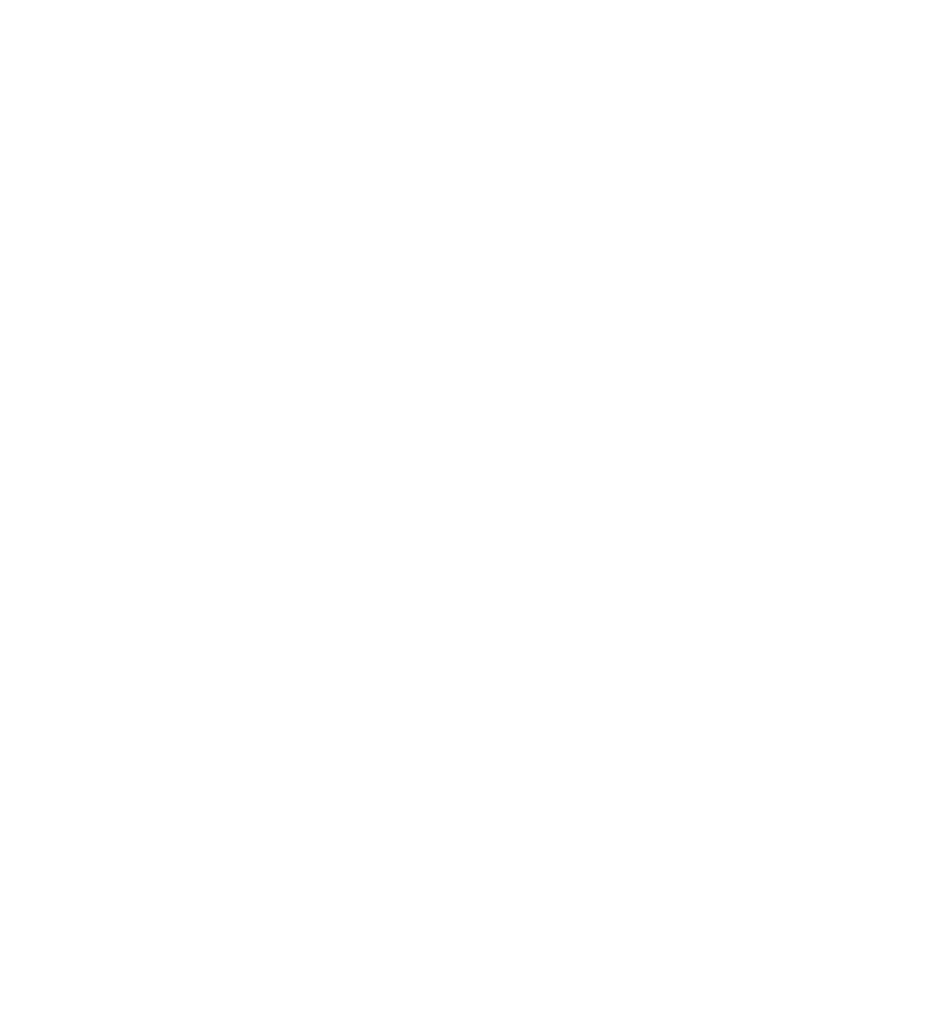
# Model space of a CAD drawing. Extents: x -7650383 to 4934791, y -137560 to 1826789.
# Tile 81 of 122: x 356565 to 388908, y 469534 to 504706. Entities that reach past the tile are written whole.
import ezdxf

# ---------------------------------------------------------------- set-up
doc = ezdxf.new("R2010")
doc.units = 0
doc.header["$LTSCALE"] = 800
doc.header["$MEASUREMENT"] = 0
for name, color, linetype in [('GT_5', 4, 'CONTINUOUS'), ('T', 3, 'CONTINUOUS'), ('TEXT', 3, 'CONTINUOUS')]:
    doc.layers.add(name, color=color, linetype=linetype)
doc.styles.add('HTX11', font='O8111901')
doc.styles.add('ROMANS', font='ISO9.shx', dxfattribs={"width": 0.8})
doc.styles.add('S3', font='ROMANS1.SHX', dxfattribs={"width": 0.8})
doc.styles.get("Standard").update_dxf_attribs({"font": 'ISO9'})

msp = doc.modelspace()

# ---------------------------------------------------------------- texts
at = {"layer": 'GT_5', "insert": (302163, 471455.2), "char_height": 250, "width": 3752.816, "attachment_point": 1, "style": 'HTX11'}
msp.add_mtext('\\pi31.17;MONORAIL FOR LUB \\P\\pi465.69;OIL UNLOADING \\P\\pi1037.1;TOS:4.0M', dxfattribs=at)
at = {"layer": 'T', "attachment_point": 1, "style": 'S3'}
for s, insert, char_height, width in [('\\pi689.76;STAIRCASE \\P\\pi285.95;0.0M TO 9.0M', (270128.5, 504699.4, 207.7), 400, 3893.798), ('\\pi133.9;WALL AND RAMP TO \\P\\pi214.85;BE ERECTED AFTER \\P\\pi391.04;INSTALLATION OF \\P\\pi1314.8;TANK', (302075.3, 474706.1), 250, 3353.504), ('\\pi1004;STAIRCASE \\P\\pi609.76;0.0M TO 15.5M', (318108.1, 474310.3, 321285.2), 300, 3893.798)]:
    msp.add_mtext(s, dxfattribs=dict(at, insert=insert, char_height=char_height, width=width))
at = {"layer": 'TEXT', "attachment_point": 1}
for s, insert, char_height, width, style in [('\\pi582.83;STAIRCASE \\P\\pi26.639;0.0M TO 24.5M', (200677.9, 502195.3, 207.7), 400, 3679.946, 'S3'), ('\\pi47.325;CONDENSER WATER \\P\\pi201.61;BOX WITHDRAWAL \\P\\pi1224.5;SPACE', (231854.9, 492219.4), 300, 3557.507, 'S3'), ('\\pi605.64;MONORAIL FOR \\P\\pi102.78;HANDLING OF DMCW \\P\\pi257.07;(SG) PUMPS FROM \\P\\pi131.36;SOFIT OF EL. 9.0 M \\P\\pi1342.8;FLOOR.', (255170.5, 490016.6), 300, 3851.283, 'ROMANS'), ('\\pi816.75;MONORAIL FOR \\P\\pi199.61;HANDLING OF ACW & \\P\\pi348.18;DMCW PUMPS FROM \\P\\pi342.47;SOFIT OF EL. 9.0 M \\P\\pi1605.3;FLOOR', (269533.2, 478931.3), 300, 4273.502, 'ROMANS')]:
    msp.add_mtext(s, dxfattribs=dict(at, insert=insert, char_height=char_height, width=width, style=style))
at = {"layer": 'TEXT', "insert": (270033.3, 495242.1), "char_height": 300, "width": 3862.628, "attachment_point": 1}
msp.add_mtext('\\pi388.46;CAGE LADDER \\P\\pi102.74;TO  BFP CRANE ', dxfattribs=at)

doc.saveas('drawing.dxf')
